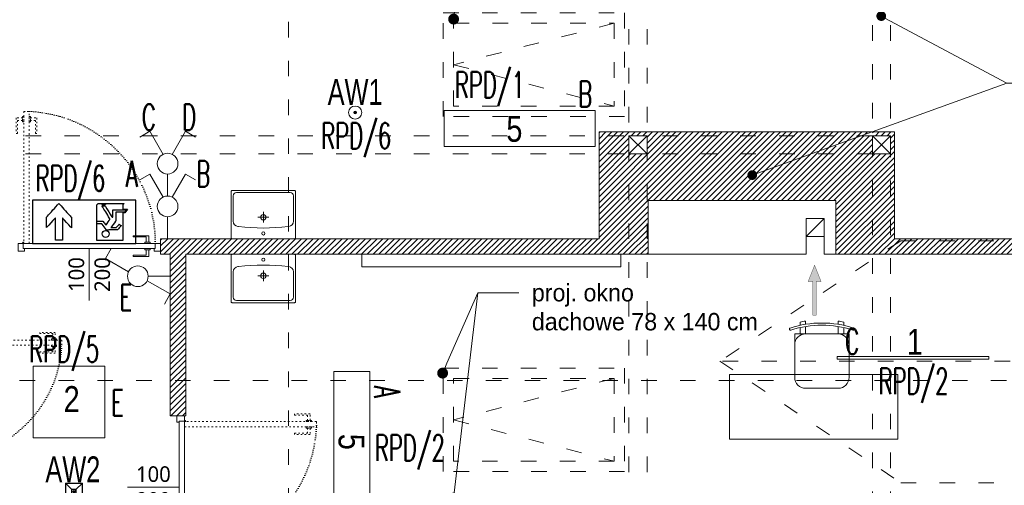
# Model space of a CAD drawing. Header units: millimetres. Extents: x 85284 to 143915, y -66821 to -28273.
# Tile 19 of 31: x 127858 to 128618, y -63743 to -63383. Entities that reach past the tile are written whole.
import ezdxf
from ezdxf import colors
from ezdxf.entities.mleader import LeaderData, LeaderLine
from ezdxf.enums import TextEntityAlignment as Align
from ezdxf.math import Vec2, Vec3

# ---------------------------------------------------------------- set-up
doc = ezdxf.new("R2010")
doc.units = ezdxf.units.MM
doc.linetypes.add('ACAD_ISO03W100', pattern=[30, 12, -18])
doc.linetypes.add('ACAD_ISO07W100', pattern=[3, 0, -3])
doc.layers.get('0').update_dxf_attribs({"color": 251, "lineweight": 9})
for name, color, linetype, lineweight in [('A-sanitariaty.ART', 251, 'Continuous', 9), ('IE_Numer centralki', 3, 'Continuous', 13), ('IE_Numery obw ośw hala', 6, 'Continuous', 13), ('IE_Oświetlenie awaryjne', 1, 'Continuous', 13), ('IE_Oświetlenie podstawowe', 4, 'Continuous', 13), ('IE_Łączniki', 5, 'Continuous', 15), ('instalacje_arch', 251, 'Continuous', 9), ('OPIS', 251, 'Continuous', 9), ('opis..KF', 251, 'Continuous', 9), ('stolarka_arch', 251, 'Continuous', 9), ('TEXT', 251, 'Continuous', 9), ('wentylacja..KF', 251, 'Continuous', 9), ('wypełnienie 2', 251, 'Continuous', 9), ('ściana pro..KF', 251, 'Continuous', 9), ('ściany ist..KF', 251, 'Continuous', 9)]:
    doc.layers.add(name, color=color, linetype=linetype, lineweight=lineweight)
doc.layers.add('AX - OPRAWY KIERUNKOWE', color=110, linetype='Continuous')
doc.layers.add('Warstwa 1', color=3, linetype='Continuous')
doc.styles.add('ARCH', font='segoeuil.ttf')
doc.styles.add('Opisowy', font='arial.ttf')
doc.styles.add('SIMLPEX', font='simplex.shx')
doc.styles.add('SIMPLEX', font='simplex', dxfattribs={"width": 0.85})
doc.styles.get("Standard").update_dxf_attribs({"font": 'arial.ttf'})

# ---------------------------------------------------------------- blocks, each defined once
blk = doc.blocks.new('*U73')
at = {"layer": 'instalacje_arch', "color": 41, "linetype": 'ACAD_ISO03W100', "lineweight": 9, "true_color": 0xf4ee51}
blk.add_line((0, -2912.07), (0, -145), dxfattribs=at)
at = {"layer": 'instalacje_arch', "color": 41, "true_color": 0xf4ee51, "style": 'ARCH'}
for tag, p in [('P1', (0, 0)), ('P2', (0, -3057.07))]:
    blk.add_attdef(tag, text='', height=20, rotation=90, dxfattribs=at).set_placement(p, align=Align.MIDDLE_CENTER)
blk = doc.blocks.new('krzesło')
for p, q in [((5.74, 41.61), (5.74, 41.61)), ((2.59, 33.47), (0.01, 33.47)), ((9.14, 33.47), (4.31, 33.47)), ((9.14, 37.67), (42.78, 37.67)), ((9.14, -4.37), (9.14, 37.67)), ((1.78, 29.26), (-0.77, 29.26)), ((9.14, 29.26), (3.49, 29.26)), ((51.19, 29.26), (51.19, 4.04)), ((1.78, 4.04), (-0.77, 4.04)), ((9.14, 4.04), (3.49, 4.04)), ((2.59, -0.17), (0.01, -0.17)), ((9.14, -0.17), (4.31, -0.17)), ((42.78, -4.37), (9.14, -4.37)), ((5.74, -8.31), (5.74, -8.31))]:
    blk.add_line(p, q)
for centre, radius, start, end in [((79.11, 16.65), 78.35, 161.83805, 198.16195), ((79.11, 16.65), 76.67, 161.83805, 198.16195), ((5.46, 40.81), 0.841, 71.2164, 161.83805), ((5.46, 40.81), 0.841, 341.83805, 71.2164), ((79.11, 16.65), 80.87, 167.99678, 171.02665), ((17.55, 29.26), 8.41, 90, 180), ((42.78, 29.26), 8.41, 0, 90), ((79.11, 16.65), 80.87, 188.97335, 192.00322), ((17.55, 4.04), 8.41, 180, 270), ((42.78, 4.04), 8.41, 270, 0), ((5.46, -7.51), 0.841, 288.7836, 18.16195), ((5.46, -7.51), 0.841, 198.16195, 288.7836)]:
    blk.add_arc(centre, radius, start, end)
blk = doc.blocks.new('*U666')
at = {"layer": 'A-sanitariaty.ART'}
for p, q in [((4.15, 16.6), (-4.15, 16.6)), ((0, 12.45), (0, 20.75))]:
    blk.add_line(p, q, dxfattribs=at)
blk.add_lwpolyline([(24.07, 0), (-24.07, 0, -0.414214), (-24.9, 0.83), (-24.9, 36.52, -0.414214), (-24.07, 37.35), (24.07, 37.35, -0.414214), (24.9, 36.52), (24.9, 0.83, -0.414214)], format="xyb", close=True, dxfattribs=at)
blk.add_lwpolyline([(-19.12, 9.42), (-19.63, 9.49, -0.376652), (-23.24, 13.6), (-23.24, 33.2, -0.414214), (-20.75, 35.69), (20.75, 35.69, -0.414214), (23.24, 33.2), (23.24, 13.6, -0.376652), (19.63, 9.49), (19.12, 9.42)], format="xyb", dxfattribs=at)
for centre, radius in [((0, 16.6), 2.08), ((0, 4.15), 1.25)]:
    blk.add_circle(centre, radius, dxfattribs=at)
blk.add_arc((0, 171.81), 163.51, 263.28301, 276.71699, dxfattribs=at)
blk = doc.blocks.new('*U197')
at = {"layer": 'stolarka_arch', "linetype": 'ACAD_ISO03W100', "lineweight": 0, "ltscale": 0.1}
for points in [[(4.5, 102), (4.5, 0), (8.5, 0), (8.5, 102)], [(3.5, 97), (-1.5, 97), (-1.5, 85), (-0.5, 85), (-0.5, 95), (3.5, 95)], [(3.5, 98), (3.5, 94), (4.5, 94), (4.5, 98)], [(9.5, 98), (9.5, 94), (8.5, 94), (8.5, 98)], [(9.5, 97), (14.5, 97), (14.5, 85), (13.5, 85), (13.5, 95), (9.5, 95)]]:
    blk.add_lwpolyline(points, close=True, dxfattribs=at)
at = {"layer": 'stolarka_arch'}
for points in [[(5, -4), (5, -6), (0, -6), (0, 0), (4, 0), (4, -4), (5, -4)], [(106, 0), (4, 0), (4, -4), (106, -4)], [(101, 1), (101, 6), (89, 6), (89, 5), (99, 5), (99, 1)], [(102, 1), (98, 1), (98, 0), (102, 0)], [(105, -4), (105, -6), (110, -6), (110, 0), (106, 0), (106, -4), (105, -4)], [(101, -5), (101, -10), (89, -10), (89, -9), (99, -9), (99, -5)], [(102, -5), (98, -5), (98, -4), (102, -4)]]:
    blk.add_lwpolyline(points, close=True, dxfattribs=at)
blk.add_circle((4, 0.5), 0.5, dxfattribs=at)
at = {"layer": 'stolarka_arch', "linetype": 'ACAD_ISO07W100', "lineweight": 0, "ltscale": 0.5}
blk.add_arc((4, 0), 102, 0, 89.65063, dxfattribs=at)
blk = doc.blocks.new('_Dot')
at = {"color": 0, "linetype": 'ByBlock', "lineweight": -2}
blk.add_line((-0.5, 0), (-1, 0), dxfattribs=at)
at = {"color": 0, "linetype": 'ByBlock', "const_width": 0.5}
blk.add_lwpolyline([(-0.25, 0, 1), (0.25, 0, 1)], format="xyb", close=True, dxfattribs=at)
blk = doc.blocks.new('*U168')
at = {"layer": 'stolarka_arch', "linetype": 'ACAD_ISO03W100', "lineweight": 0, "ltscale": 0.1}
for points in [[(4.5, 92), (4.5, 0), (8.5, 0), (8.5, 92)], [(3.5, 87), (-1.5, 87), (-1.5, 75), (-0.5, 75), (-0.5, 85), (3.5, 85)], [(3.5, 88), (3.5, 84), (4.5, 84), (4.5, 88)], [(9.5, 88), (9.5, 84), (8.5, 84), (8.5, 88)], [(9.5, 87), (14.5, 87), (14.5, 75), (13.5, 75), (13.5, 85), (9.5, 85)]]:
    blk.add_lwpolyline(points, close=True, dxfattribs=at)
at = {"layer": 'stolarka_arch'}
for points in [[(5, -4), (5, -6), (0, -6), (0, 0), (4, 0), (4, -4), (5, -4)], [(96, 0), (4, 0), (4, -4), (96, -4)], [(91, 1), (91, 6), (79, 6), (79, 5), (89, 5), (89, 1)], [(92, 1), (88, 1), (88, 0), (92, 0)], [(95, -4), (95, -6), (100, -6), (100, 0), (96, 0), (96, -4), (95, -4)], [(91, -5), (91, -10), (79, -10), (79, -9), (89, -9), (89, -5)], [(92, -5), (88, -5), (88, -4), (92, -4)]]:
    blk.add_lwpolyline(points, close=True, dxfattribs=at)
blk.add_circle((4, 0.5), 0.5, dxfattribs=at)
at = {"layer": 'stolarka_arch', "linetype": 'ACAD_ISO07W100', "lineweight": 0, "ltscale": 0.5}
blk.add_arc((4, 0), 92, 0, 89.65063, dxfattribs=at)
blk = doc.blocks.new('opis drzwi')
at = {"layer": 'opis..KF'}
blk.add_line((-20, 0), (20, 0), dxfattribs=at)
at = {"layer": 'opis..KF', "style": 'ARCH', "flags": 12}
for tag, p in [('90', (0, 10)), ('200', (0, -10))]:
    blk.add_attdef(tag, text='', height=12, dxfattribs=at).set_placement(p, align=Align.MIDDLE_CENTER)
blk = doc.blocks.new('*U1072')
at = {"layer": 'wentylacja..KF', "lineweight": 5}
h = blk.add_hatch(color=256, dxfattribs=at)
h.dxf.hatch_style = 1
h.paths.add_polyline_path([(12.5, 5), (12.5, 1.25), (38.48, 1.25), (38.48, -1.25), (12.5, -1.25), (12.5, -5), (0, 0)])
at = {"layer": 'wentylacja..KF', "color": 240, "const_width": 0.239}
blk.add_lwpolyline([(12.5, 5), (12.5, 1.25), (38.48, 1.25), (38.48, -1.25), (12.5, -1.25), (12.5, -5), (0, 0)], close=True, dxfattribs=at)
blk = doc.blocks.new('Oprawa 5.0')
at = {"layer": 'IE_Oświetlenie podstawowe', "color": 0, "linetype": 'ByBlock'}
blk.add_lwpolyline([(-58.25, 28), (58.25, 28), (58.25, 0), (-58.25, 0)], close=True, dxfattribs=at)
at = {"layer": 'IE_Oświetlenie podstawowe', "color": 0, "insert": (-10.23, 23.74), "char_height": 20, "width": 20.191, "attachment_point": 1, "style": 'Opisowy'}
blk.add_mtext('{\\W0.8;5}', dxfattribs=at)
blk = doc.blocks.new('Oprawa 2.0')
at = {"layer": 'IE_Oświetlenie podstawowe', "color": 0, "linetype": 'ByBlock'}
blk.add_lwpolyline([(-27.65, 55.3), (27.65, 55.3), (27.65, 0), (-27.65, 0)], close=True, dxfattribs=at)
at = {"layer": 'IE_Oświetlenie podstawowe', "color": 0, "insert": (-4.24, 39.86), "char_height": 20, "width": 20.191, "attachment_point": 1, "style": 'Opisowy'}
blk.add_mtext('{\\W0.8;2}', dxfattribs=at)
blk = doc.blocks.new('Oprawa 1.0')
at = {"layer": 'IE_Oświetlenie podstawowe', "color": 0, "linetype": 'ByBlock'}
blk.add_lwpolyline([(-58.5, 2), (58.5, 2), (58.5, 0), (-58.5, 0)], close=True, dxfattribs=at)
at = {"layer": 'IE_Oświetlenie podstawowe', "color": 0, "insert": (-4.78, 23.3), "char_height": 20, "width": 20.191, "attachment_point": 1, "style": 'Opisowy'}
blk.add_mtext('{\\W0.8;1}', dxfattribs=at)
blk = doc.blocks.new('*U1125')
at = {"layer": 'IE_Łączniki', "color": 0}
blk.add_line((0, 17), (0, 0), dxfattribs=at)
for points in [[(-13.7, 50), (-21.5, 45.5)], [(-3.5, 32.19), (-13.69, 50)], [(3.5, 32.19), (13.69, 50)], [(13.69, 50), (21.49, 45.5)]]:
    blk.add_lwpolyline(points, dxfattribs=at)
blk.add_circle((0, 25), 8, dxfattribs=at)
at = {"style": 'SIMLPEX', "width": 0.7, "flags": 4}
blk.add_attdef('STEROWANIE_1', (28.51, -5.46), '', height=20, rotation=359.99995, dxfattribs=at)
at = {"layer": 'IE_Łączniki', "color": 0, "style": 'SIMLPEX', "width": 0.7, "flags": 4}
for tag, p in [('OBWÓD', (28.51, 44.54)), ('STEROWANIE', (28.51, 19.54))]:
    blk.add_attdef(tag, p, '', height=20, rotation=0.08718, dxfattribs=at)
blk = doc.blocks.new('*U1127')
at = {"layer": 'IE_Łączniki', "color": 0}
blk.add_line((0, 34), (0, 0), dxfattribs=at)
for points in [[(7, 64.4), (27.4, 100)], [(27.4, 100), (43, 91)], [(-7, 35.6), (-27.4, 0)], [(-27.4, 0), (-43, 9)]]:
    blk.add_lwpolyline(points, dxfattribs=at)
blk.add_circle((0, 50), 16, dxfattribs=at)
at = {"layer": 'IE_Łączniki', "color": 0, "width": 0.7, "flags": 4}
for tag, p in [('OBWÓD', (57, 53.1)), ('STEROWANIE', (57.1, 6.4))]:
    blk.add_attdef(tag, p, '', height=40, rotation=0.0872, dxfattribs=at)
blk = doc.blocks.new('Oprawa AW2')
at = {"layer": 'IE_Oświetlenie awaryjne'}
h = blk.add_hatch(color=0, dxfattribs=at)
h.dxf.hatch_style = 1
h.paths.add_polyline_path([(1.36, 7.96), (1.26, 7.96), (1.26, 7.79), (1.36, 7.79)])
h = blk.add_hatch(color=0, dxfattribs=at)
h.dxf.hatch_style = 1
h.paths.add_polyline_path([(1.36, 7.79), (1.26, 7.79), (1.26, 7.61), (1.36, 7.61)])
h = blk.add_hatch(color=0, dxfattribs=at)
h.dxf.hatch_style = 1
h.paths.add_polyline_path([(1, 6.6, 1), (-1, 6.6, 1)])
at = {"layer": 'IE_Oświetlenie awaryjne', "color": 0}
for points in [[(-6.1, 13.2), (6.1, 13.2, -0.414214), (6.6, 12.7), (6.6, 0.5, -0.414214), (6.1, 0), (-6.1, 0, -0.414214), (-6.6, 0.5), (-6.6, 12.7, -0.414214)], [(-6.1, 12.95), (6.1, 12.95, -0.414214), (6.35, 12.7), (6.35, 0.5, -0.414214), (6.1, 0.25), (-6.1, 0.25, -0.414214), (-6.35, 0.5), (-6.35, 12.7, -0.414214)]]:
    blk.add_lwpolyline(points, format="xyb", close=True, dxfattribs=at)
for points in [[(-6.28, 12.88), (-1.8, 8.4)], [(1.26, 7.79), (1.36, 7.79)], [(1.8, 8.4), (6.28, 12.88)], [(-1.8, 4.8), (-6.28, 0.32)], [(1.8, 4.8), (6.28, 0.32)]]:
    blk.add_lwpolyline(points, dxfattribs=at)
for points in [[(-1.8, 4.8), (-1.8, 8.4), (1.8, 8.4), (1.8, 4.8)], [(-1.55, 5.05), (-1.55, 8.15), (1.55, 8.15), (1.55, 5.05)], [(1.26, 7.96), (1.26, 7.61), (1.36, 7.61), (1.36, 7.96)]]:
    blk.add_lwpolyline(points, close=True, dxfattribs=at)
blk.add_circle((0, 6.6), 1, dxfattribs=at)
at = {"layer": 'IE_Oświetlenie awaryjne', "color": 0, "insert": (-22.06, 33.82), "char_height": 20, "width": 20.191, "attachment_point": 1, "style": 'Opisowy'}
blk.add_mtext('{\\W0.7;AW2}', dxfattribs=at)
blk = doc.blocks.new('Oprawa AW4')
at = {"layer": 'IE_Oświetlenie awaryjne'}
h = blk.add_hatch(color=0, dxfattribs=at)
h.dxf.hatch_style = 1
edge = h.paths.add_edge_path()
edge.add_arc((0, 0), 0.5, 0, 360)
h = blk.add_hatch(color=0, dxfattribs=at)
h.dxf.hatch_style = 1
h.paths.add_polyline_path([(0.75, 0.18), (0.65, 0.18), (0.65, 0), (0.75, 0)])
h = blk.add_hatch(color=0, dxfattribs=at)
h.dxf.hatch_style = 1
h.paths.add_polyline_path([(0.75, 0), (0.65, 0), (0.65, -0.17), (0.75, -0.17)])
at = {"layer": 'IE_Oświetlenie awaryjne', "color": 0}
blk.add_lwpolyline([(0.65, 0.18), (0.65, -0.17), (0.75, -0.17), (0.75, 0.18)], close=True, dxfattribs=at)
blk.add_lwpolyline([(0.65, 0), (0.75, 0)], dxfattribs=at)
for radius in [5.05, 1, 0.5]:
    blk.add_circle((0, 0), radius, dxfattribs=at)
at = {"layer": 'IE_Oświetlenie awaryjne', "color": 0, "insert": (-21.22, 25.92), "char_height": 20, "width": 20.191, "attachment_point": 1, "style": 'Opisowy'}
blk.add_mtext('{\\W0.7;AW1}', dxfattribs=at)
blk = doc.blocks.new('05')
at = {"color": 3}
blk.add_lwpolyline([(1327.75, 960.07), (1334.96, 960.07), (1334.98, 950.2), (1334.58, 949.8), (1327.37, 949.8), (1327.75, 950.19), (1327.75, 951.4), (1326.46, 951.4), (1327.18, 952.42), (1327.75, 952.42)], close=True, dxfattribs=at)
at = {"layer": 'Warstwa 1', "color": 3}
blk.add_lwpolyline([(1324.12, 948.92), (1352.92, 948.92), (1352.92, 960.92), (1324.12, 960.92), (1324.12, 948.92)], close=True, dxfattribs=at)
blk.add_ellipse((1332.54, 958.29), major_axis=(0, 0.954), ratio=0.992037, dxfattribs=at)
for points, knots in [([(1346.5, 960.02), (1346.5, 960.02), (1344.57, 960.02), (1344.57, 960.02), (1344.57, 960.02), (1344.57, 960.02), (1344.57, 953.8), (1344.57, 953.8), (1344.57, 953.8), (1344.57, 953.8), (1342.08, 956.55), (1342.08, 956.55), (1342.08, 956.55), (1342.08, 956.55), (1342.08, 953.63), (1342.08, 953.63), (1342.08, 953.63), (1342.08, 953.63), (1345.55, 949.82), (1345.55, 949.82), (1345.55, 949.82), (1345.55, 949.82), (1349, 953.62), (1349, 953.62), (1349, 953.62), (1349, 953.62), (1349, 956.52), (1349, 956.52), (1349, 956.52), (1349, 956.52), (1346.48, 953.8), (1346.48, 953.8), (1346.48, 953.8), (1346.48, 953.8), (1346.5, 960.02), (1346.5, 960.02)], [0, 0, 0, 0, 0.111111, 0.111111, 0.111111, 0.166667, 0.222222, 0.222222, 0.222222, 0.277778, 0.333333, 0.333333, 0.333333, 0.388889, 0.444444, 0.444444, 0.444444, 0.5, 0.555556, 0.555556, 0.555556, 0.611111, 0.666667, 0.666667, 0.666667, 0.722222, 0.777778, 0.777778, 0.777778, 0.833333, 0.888889, 0.888889, 0.888889, 0.944444, 1, 1, 1, 1]), ([(1334.97, 955.48), (1334.97, 955.48), (1333.58, 955.48), (1333.58, 955.48), (1333.58, 955.48), (1333.58, 955.48), (1332.28, 957.18), (1332.28, 957.18), (1332.28, 957.18), (1332.28, 957.18), (1332.29, 957.19), (1332.29, 957.19), (1332.29, 957.19), (1331.67, 957.2), (1331.66, 957.18), (1331.66, 957.18), (1331.66, 957.18), (1331.66, 957.18), (1329.26, 957.18), (1329.26, 957.18), (1329.26, 957.18), (1329.26, 957.18), (1328.25, 955.98), (1328.25, 955.98), (1328.25, 955.98), (1328.25, 955.98), (1328.81, 955.58), (1328.81, 955.58), (1328.81, 955.58), (1328.81, 955.58), (1329.57, 956.51), (1329.57, 956.51), (1329.57, 956.51), (1329.57, 956.51), (1331.06, 956.51), (1331.06, 956.51), (1331.06, 956.51), (1331.06, 956.51), (1329.74, 954.61), (1329.74, 954.61), (1329.74, 954.61), (1329.74, 954.61), (1329.74, 952.24), (1329.74, 952.24), (1329.74, 952.24), (1329.74, 952.24), (1327.28, 952.24), (1327.28, 952.24), (1327.28, 952.24), (1327.28, 952.24), (1326.8, 951.55), (1326.8, 951.55), (1326.8, 951.55), (1326.8, 951.55), (1330.58, 951.55), (1330.58, 951.55), (1330.58, 951.55), (1330.58, 951.55), (1330.58, 953.59), (1330.58, 953.59), (1330.58, 953.59), (1330.58, 953.59), (1330.76, 953.61), (1330.76, 953.61), (1330.76, 953.61), (1330.76, 953.61), (1332.73, 950.42), (1332.73, 950.42), (1332.73, 950.42), (1332.73, 950.42), (1333.59, 950.42), (1333.59, 950.42), (1333.59, 950.42), (1333.59, 950.42), (1331.34, 954.12), (1331.34, 954.12), (1331.34, 954.12), (1331.34, 954.12), (1331.33, 954.13), (1331.33, 954.13), (1331.33, 954.13), (1331.33, 954.13), (1332.39, 955.83), (1332.39, 955.83), (1332.39, 955.83), (1332.39, 955.83), (1333.35, 954.75), (1333.35, 954.75), (1333.35, 954.75), (1333.35, 954.75), (1334.97, 954.75), (1334.97, 954.75), (1334.97, 954.75), (1334.97, 954.75), (1334.97, 955.48), (1334.97, 955.48)], [0, 0, 0, 0, 0.041667, 0.041667, 0.041667, 0.0625, 0.083333, 0.083333, 0.083333, 0.104167, 0.125, 0.125, 0.125, 0.145833, 0.166667, 0.166667, 0.166667, 0.1875, 0.208333, 0.208333, 0.208333, 0.229167, 0.25, 0.25, 0.25, 0.270833, 0.291667, 0.291667, 0.291667, 0.3125, 0.333333, 0.333333, 0.333333, 0.354167, 0.375, 0.375, 0.375, 0.395833, 0.416667, 0.416667, 0.416667, 0.4375, 0.458333, 0.458333, 0.458333, 0.479167, 0.5, 0.5, 0.5, 0.520833, 0.541667, 0.541667, 0.541667, 0.5625, 0.583333, 0.583333, 0.583333, 0.604167, 0.625, 0.625, 0.625, 0.645833, 0.666667, 0.666667, 0.666667, 0.6875, 0.708333, 0.708333, 0.708333, 0.729167, 0.75, 0.75, 0.75, 0.770833, 0.791667, 0.791667, 0.791667, 0.8125, 0.833333, 0.833333, 0.833333, 0.854167, 0.875, 0.875, 0.875, 0.895833, 0.916667, 0.916667, 0.916667, 0.9375, 0.958333, 0.958333, 0.958333, 0.979167, 1, 1, 1, 1]), ([(1333.57, 950.21), (1333.57, 950.21), (1332.7, 950.21), (1332.7, 950.21), (1332.7, 950.21), (1332.7, 950.21), (1332.41, 949.79), (1332.41, 949.79), (1332.41, 949.79), (1332.41, 949.79), (1333.28, 949.79), (1333.28, 949.79), (1333.28, 949.79), (1333.28, 949.79), (1333.57, 950.21), (1333.57, 950.21)], [0, 0, 0, 0, 0.25, 0.25, 0.25, 0.375, 0.5, 0.5, 0.5, 0.625, 0.75, 0.75, 0.75, 0.875, 1, 1, 1, 1])]:
    blk.add_open_spline(points, degree=3, knots=knots, dxfattribs=at)

msp = doc.modelspace()

# ---------------------------------------------------------------- hatches: boundary and pattern name
at = {"layer": 'wypełnienie 2', "linetype": 'ByBlock', "transparency": 33554595}
h = msp.add_hatch(dxfattribs=at)
h.set_pattern_fill('ANSI31', color=256)
h.set_pattern_definition([(45, (-308.0725, -28536.048), (-2.24506403, 2.24506403), [])])
h.paths.add_polyline_path([(128922.9, -63553.99), (128538.53, -63553.99), (128530.65, -63559.24), (128530.65, -63564.49), (128922.9, -63564.49)])
h.paths.add_polyline_path([(128538.53, -63553.99), (128632.4, -63553.99), (128632.4, -63552.49), (128533.65, -63552.49), (128533.65, -63469.99), (128530.65, -63469.99), (128530.65, -63559.24)])
h.paths.add_polyline_path([(128530.65, -63486.99), (128516.65, -63486.99), (128516.65, -63564.49), (128522.77, -63564.49), (128530.65, -63559.24)])
h.paths.add_polyline_path([(128530.65, -63559.24), (128522.77, -63564.49), (128530.65, -63564.49)], flags=17)
h.paths.add_polyline_path([(128516.65, -63486.99), (128342.65, -63486.99), (128342.65, -63564.49), (128343.4, -63564.49), (128343.4, -63522.99), (128488.4, -63522.99), (128488.4, -63564.49), (128516.65, -63564.49)])
h.paths.add_polyline_path([(128516.65, -63472.99), (128342.65, -63472.99), (128342.65, -63486.99), (128516.65, -63486.99)])
h.paths.add_polyline_path([(128488.19, -63480.11, -1), (128490.54, -63479.26, -1)], flags=16)
h.paths.add_polyline_path([(128516.19, -63469.99), (128342.65, -63469.99), (128342.65, -63472.99), (128507.89, -63472.99)])
h.paths.add_polyline_path([(128530.65, -63469.99), (128516.65, -63469.99), (128516.65, -63472.99), (128530.65, -63472.99)])
h.paths.add_polyline_path([(128328.65, -63469.99), (128305.65, -63469.99), (128305.65, -63472.99), (128328.65, -63472.99)])
h.paths.add_polyline_path([(128342.65, -63469.99), (128328.65, -63469.99), (128328.65, -63472.99), (128342.65, -63472.99)])
h.paths.add_polyline_path([(128328.65, -63472.99), (128305.65, -63472.99), (128305.65, -63486.99), (128328.65, -63486.99)])
h.paths.add_polyline_path([(128328.65, -63486.99), (128305.65, -63486.99), (128305.65, -63552.49), (128065.65, -63552.49), (128065.65, -63564.49), (128070.39, -63564.49), (128328.65, -63564.49)])
h.paths.add_polyline_path([(128342.65, -63486.99), (128328.65, -63486.99), (128328.65, -63564.49), (128342.65, -63564.49)])
h.paths.add_polyline_path([(128065.65, -63552.49), (128022.25, -63552.49), (127966.9, -63552.49), (127966.9, -63564.49), (127974.4, -63564.49), (127974.4, -63661.94), (127986.4, -63661.94), (127986.4, -63564.49), (128065.65, -63564.49)])
h.paths.add_polyline_path([(127986.4, -63661.94), (127974.4, -63661.94), (127974.4, -63689.21), (127986.4, -63689.21)])

# ---------------------------------------------------------------- linework, layer by layer
at = {"linetype": 'ACAD_ISO03W100'}
for p, q in [((128065.65, -62604.99), (128065.65, -65213.49)), ((128328.65, -64122.6), (128328.65, -62730.99)), ((128342.65, -64122.6), (128342.65, -62730.99)), ((128516.65, -64749.6), (128516.65, -62730.99)), ((128530.65, -64749.6), (128530.65, -62730.99)), ((128317.26, -63386.13), (128193.26, -63418.13)), ((128193.26, -63418.13), (128317.26, -63450.13)), ((127802.65, -63472.99), (128328.65, -63472.99)), ((128516.65, -63472.99), (128342.65, -63472.99)), ((127802.65, -63486.99), (128328.65, -63486.99)), ((128516.65, -63486.99), (128342.65, -63486.99)), ((128538.53, -63553.99), (128398.9, -63646.99)), ((128538.53, -63553.99), (128922.9, -63553.99)), ((128922.9, -63646.99), (128398.9, -63646.99)), ((128398.9, -63646.99), (128538.53, -63740.99)), ((128317.26, -63660.31), (128193.26, -63692.31)), ((128193.26, -63692.31), (128317.26, -63724.31)), ((128538.53, -63740.99), (128922.9, -63740.99))]:
    msp.add_line(p, q, dxfattribs=at)
for p, q in [((128465.4, -63550.74), (128479.4, -63536.74)), ((128465.4, -63550.74), (128465.4, -63564.49)), ((128479.4, -63550.74), (128479.4, -63564.49))]:
    msp.add_line(p, q)
for points in [[(128185.26, -63458.13), (128185.26, -63378.13), (128325.26, -63378.13), (128325.26, -63458.13)], [(128193.26, -63450.13), (128193.26, -63386.13), (128317.26, -63386.13), (128317.26, -63450.13)], [(128185.26, -63732.31), (128185.26, -63652.31), (128325.26, -63652.31), (128325.26, -63732.31)], [(128193.26, -63724.31), (128193.26, -63660.31), (128317.26, -63660.31), (128317.26, -63724.31)]]:
    msp.add_lwpolyline(points, close=True, dxfattribs=at)
for points in [[(128465.4, -63536.74), (128479.4, -63536.74), (128479.4, -63550.74), (128465.4, -63550.74)], [(128122.5, -63564.49), (128122.5, -63574.11), (128322.5, -63574.11), (128322.5, -63564.49)]]:
    msp.add_lwpolyline(points, close=True)
msp.add_lwpolyline([(128406.36, -63707.25), (128406.36, -63657.25), (128536.36, -63657.25), (128536.36, -63707.25), (128406.36, -63707.25)])
at = {"layer": 'ściana pro..KF', "linetype": 'ByBlock'}
for p, q in [((128305.65, -63469.99), (128305.65, -63552.49)), ((128305.65, -63469.99), (128533.65, -63469.99)), ((128533.65, -63469.99), (128533.65, -63552.49)), ((128305.65, -63552.49), (127966.9, -63552.49)), ((127966.9, -63552.49), (127966.9, -63564.49)), ((128533.65, -63552.49), (128922.9, -63552.49)), ((127974.4, -63564.49), (127966.9, -63564.49)), ((127974.4, -63689.21), (127974.4, -63564.49)), ((128343.4, -63564.49), (127986.4, -63564.49)), ((127986.4, -63689.21), (127986.4, -63564.49)), ((128488.4, -63564.49), (128922.9, -63564.49)), ((127974.4, -63689.21), (127986.4, -63689.21))]:
    msp.add_line(p, q, dxfattribs=at)
at = {"layer": 'ściany ist..KF', "linetype": 'ByBlock'}
for p, q in [((128328.65, -63472.99), (128342.65, -63486.99)), ((128328.65, -63486.99), (128342.65, -63472.99)), ((128516.65, -63472.99), (128530.65, -63486.99)), ((128516.65, -63486.99), (128530.65, -63472.99)), ((128343.4, -63564.49), (128343.4, -63522.99)), ((128343.4, -63522.99), (128488.4, -63522.99)), ((128488.4, -63522.99), (128488.4, -63564.49)), ((128465.4, -63564.49), (128343.4, -63564.49)), ((128488.4, -63564.49), (128479.4, -63564.49))]:
    msp.add_line(p, q, dxfattribs=at)
for points in [[(128328.65, -63472.99), (128342.65, -63472.99), (128342.65, -63486.99), (128328.65, -63486.99), (128328.65, -63472.99)], [(128516.65, -63472.99), (128530.65, -63472.99), (128530.65, -63486.99), (128516.65, -63486.99), (128516.65, -63472.99)]]:
    msp.add_lwpolyline(points, dxfattribs=at)
for points in [[(128328.65, -63486.99), (128342.65, -63486.99), (128342.65, -63472.99), (128328.65, -63472.99)], [(128530.65, -63486.99), (128516.65, -63486.99), (128516.65, -63472.99), (128530.65, -63472.99)]]:
    msp.add_lwpolyline(points, close=True, dxfattribs=at)

# ---------------------------------------------------------------- block references
at = {"rotation": 269.9999999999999}
msp.add_blockref('krzesło', (128460.98, -63616.78), dxfattribs=at)
at = {"layer": 'A-sanitariaty.ART'}
msp.add_blockref('*U666', (128046.32, -63552.49), dxfattribs=at)
at = {"layer": 'A-sanitariaty.ART', "xscale": -1, "rotation": 180}
msp.add_blockref('*U666', (128046.32, -63564.49), dxfattribs=at)
at = {"layer": 'AX - OPRAWY KIERUNKOWE', "xscale": 2.777199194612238, "yscale": 2.777199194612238, "zscale": 2.777199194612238, "rotation": 179.9999999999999}
msp.add_blockref('05', (131625.28, -60887.44), dxfattribs=at)
at = {"layer": 'IE_Oświetlenie awaryjne'}
for name, p in [('Oprawa AW4', (128117.22, -63455.03)), ('Oprawa AW2', (127900.09, -63754.37))]:
    msp.add_blockref(name, p, dxfattribs=at)
at = {"layer": 'IE_Oświetlenie podstawowe', "linetype": 'ByBlock'}
for name, p in [('Oprawa 5.0', (128244.18, -63481.35)), ('Oprawa 1.0', (128547.92, -63645.36)), ('Oprawa 2.0', (127896.33, -63706.15))]:
    msp.add_blockref(name, p, dxfattribs=at)
at = {"layer": 'IE_Oświetlenie podstawowe', "linetype": 'ByBlock', "rotation": 270}
msp.add_blockref('Oprawa 5.0', (128100.67, -63713.3), dxfattribs=at)
at = {"layer": 'IE_Łączniki'}
for p in [(127972.41, -63519.49), (127972.41, -63552.49)]:
    msp.add_blockref('*U1125', p, dxfattribs=at)
at = {"layer": 'IE_Łączniki', "xscale": 0.5, "yscale": 0.5, "zscale": 0.5, "rotation": 90}
msp.add_blockref('*U1127', (127974.4, -63581.42), dxfattribs=at)
at = {"layer": 'OPIS', "rotation": 270}
msp.add_blockref('*U73', (129720.21, -63661.94), dxfattribs=at)
at = {"layer": 'stolarka_arch'}
msp.add_blockref('*U197', (127856.9, -63556.12), dxfattribs=at)
at = {"layer": 'stolarka_arch', "rotation": 270}
for name, p in [('*U168', (127798.65, -63626.26)), ('*U197', (127985.4, -63689.21))]:
    msp.add_blockref(name, p, dxfattribs=at)
at = {"layer": 'TEXT'}
ref = msp.add_blockref('opis drzwi', (127911.9, -63580.12), dxfattribs=dict(at, rotation=90))
ref.add_attrib('90', '100', dxfattribs={"layer": 'opis..KF', "height": 12, "rotation": 90, "style": 'ARCH'}).set_placement((127901.9, -63580.12), align=Align.MIDDLE_CENTER)
ref.add_attrib('200', '200', dxfattribs={"layer": 'opis..KF', "height": 12, "rotation": 90, "style": 'ARCH'}).set_placement((127921.9, -63580.12), align=Align.MIDDLE_CENTER)
ref = msp.add_blockref('opis drzwi', (127961.4, -63744.21), dxfattribs=at)
ref.add_attrib('90', '100', dxfattribs={"layer": 'opis..KF', "height": 12, "style": 'ARCH'}).set_placement((127961.4, -63734.21), align=Align.MIDDLE_CENTER)
ref.add_attrib('200', '200', dxfattribs={"layer": 'opis..KF', "height": 12, "style": 'ARCH'}).set_placement((127961.4, -63754.21), align=Align.MIDDLE_CENTER)
at = {"layer": 'wentylacja..KF', "rotation": 270}
msp.add_blockref('*U1072', (128471.98, -63572.94), dxfattribs=at)

# ---------------------------------------------------------------- texts
at = {"layer": 'IE_Numer centralki', "style": 'SIMPLEX', "width": 0.6}
for s, p in [('B', (128289.46, -63450.73)), ('C', (127952.56, -63468.52)), ('D', (127983.73, -63468.52)), ('A', (127940.21, -63512.39)), ('B', (127994.58, -63512.39)), ('E', (127935.28, -63607.81)), ('C', (128495.51, -63641.72)), ('E', (127928.92, -63689.11))]:
    msp.add_text(s, height=20, dxfattribs=at).set_placement(p)
msp.add_text('A', height=20, rotation=270, dxfattribs=at).set_placement((128131.95, -63666.13))
at = {"layer": 'IE_Numery obw ośw hala', "style": 'SIMPLEX', "width": 0.6}
for s, p in [('RPD/1', (128194.13, -63443.55)), ('RPD/6', (128090.94, -63482.94)), ('RPD/6', (127870.3, -63515.84)), ('RPD/5', (127865.57, -63647.7)), ('RPD/2', (128521.35, -63672.52)), ('RPD/2', (128132.34, -63723.98))]:
    msp.add_text(s, height=20, dxfattribs=at).set_placement(p)

# ---------------------------------------------------------------- leaders
at = {"layer": 'opis..KF', "lineweight": 9}
ml = msp.add_multileader_mtext('Standard', dxfattribs=at)
ml.set_content('konstrukcja dachu\\Pobudowana płytami gk-f\\Pw odpornosci ogniowej EI 60', color=256, style='ARCH')
ml.set_leader_properties(color=256, linetype='ByLayer', lineweight=-1)
ml.set_arrow_properties(name='DOT')
ml.build(insert=Vec2(0, 0))
ml.multileader.update_dxf_attribs({"arrow_head_size": 7.5})
ctx = ml.context
ctx.base_point, ctx.char_height, ctx.arrow_head_size, ctx.landing_gap_size, ctx.plane_origin = Vec3(127939.41, -63205.09), 12, 7.5, 9, Vec3(126928.84, -63300.47)
notes = []
notes.append((ctx, [(1, (1, 1, 0), (127911.02, -63205.09), (1, 0), 28.39, [(0, [(127879.37, -63123.99)], 0, [])])]))
ctx.mtext.insert, ctx.mtext.flow_direction = Vec3(127948.41, -63197.08), 5
ml = msp.add_multileader_mtext('Standard', dxfattribs=at)
ml.set_content(' ', color=256, style='ARCH')
ml.set_leader_properties(color=256, linetype='ByLayer', lineweight=-1)
ml.set_arrow_properties(name='DOT')
ml.build(insert=Vec2(0, 0))
ml.multileader.update_dxf_attribs({"dogleg_length": 31.74, "arrow_head_size": 8.39})
ctx = ml.context
ctx.base_point, ctx.char_height, ctx.arrow_head_size, ctx.landing_gap_size, ctx.plane_origin = Vec3(128243.6, -63224.45), 13.42, 8.39, 10.06, Vec3(127557.07, -63288.03)
notes.append((ctx, [(1, (1, 1, 0), (128211.86, -63224.45), (1, 0), 31.74, [(0, [(128193.26, -63382.88)], 0, [])])]))
ctx.mtext.insert, ctx.mtext.width, ctx.mtext.flow_direction = Vec3(128253.66, -63217.74), 152.5547, 5
ml = msp.add_multileader_mtext('Standard', dxfattribs=at)
ml.set_content('konstrukcja dachu\\Pobudowana płytami gk-f\\Pw odpornosci ogniowej EI 60', color=256, style='ARCH')
ml.set_leader_properties(color=256, linetype='ByLayer', lineweight=-1)
ml.set_arrow_properties(name='DOT')
ml.build(insert=Vec2(0, 0))
ml.multileader.update_dxf_attribs({"arrow_head_size": 7.5})
ctx = ml.context
ctx.base_point, ctx.char_height, ctx.arrow_head_size, ctx.landing_gap_size, ctx.plane_origin = Vec3(128648.72, -63432.39), 12, 7.5, 9, Vec3(127638.15, -63527.76)
notes.append((ctx, [(1, (1, 1, 0), (128620.33, -63432.39), (1, 0), 28.39, [(0, [(128523.47, -63380.55)], 0, [])])]))
ctx.mtext.insert, ctx.mtext.flow_direction = Vec3(128657.72, -63424.37), 5
ml = msp.add_multileader_mtext('Standard', dxfattribs=at)
ml.set_content(' ', color=256, style='ARCH')
ml.set_leader_properties(color=256, linetype='ByLayer', lineweight=-1)
ml.set_arrow_properties(name='DOT')
ml.build(insert=Vec2(0, 0))
ml.multileader.update_dxf_attribs({"arrow_head_size": 7.5})
ctx = ml.context
ctx.base_point, ctx.char_height, ctx.arrow_head_size, ctx.landing_gap_size, ctx.plane_origin = Vec3(128646.02, -63432.39), 12, 7.5, 9, Vec3(127638.15, -63527.76)
notes.append((ctx, [(1, (1, 1, 0), (128620.33, -63432.39), (1, 0), 25.68, [(0, [(128423.88, -63503.33)], 0, [])])]))
ctx.mtext.insert, ctx.mtext.width, ctx.mtext.flow_direction = Vec3(128655.02, -63426.39), 228.832, 5
ml = msp.add_multileader_mtext('Standard', dxfattribs=at)
ml.set_content('{\\fCentury Gothic|b0|i0|c238|p34;proj. okno \\Pdachowe 78 x 140 cm}', color=256, style='ARCH')
ml.set_leader_properties(color=256, linetype='ByLayer', lineweight=-1)
ml.set_arrow_properties(name='DOT')
ml.build(insert=Vec2(0, 0))
ml.multileader.update_dxf_attribs({"dogleg_length": 31.74, "arrow_head_size": 8.39})
ctx = ml.context
ctx.base_point, ctx.char_height, ctx.arrow_head_size, ctx.landing_gap_size, ctx.plane_origin = Vec3(128243.6, -63594.3), 13.4164, 8.39, 10.06, Vec3(128557.08, -63510.47)
notes.append((ctx, [(1, (1, 1, 0), (128211.86, -63594.3), (1, 0), 31.74, [(0, [(128184.75, -63656.24)], 0, [])])]))
ctx.mtext.insert, ctx.mtext.flow_direction = Vec3(128253.66, -63587.42), 5
ml = msp.add_multileader_mtext('Standard', dxfattribs=at)
ml.set_content(' ', color=256, style='ARCH')
ml.set_leader_properties(color=256, linetype='ByLayer', lineweight=-1)
ml.set_arrow_properties(name='DOT')
ml.build(insert=Vec2(0, 0))
ml.multileader.update_dxf_attribs({"dogleg_length": 31.74, "arrow_head_size": 8.39})
ctx = ml.context
ctx.base_point, ctx.char_height, ctx.arrow_head_size, ctx.landing_gap_size, ctx.plane_origin = Vec3(128243.6, -63594.3), 13.42, 8.39, 10.06, Vec3(127557.07, -63657.88)
notes.append((ctx, [(1, (1, 1, 0), (128211.86, -63594.3), (1, 0), 31.74, [(0, [(128193.26, -63752.73)], 0, [])])]))
ctx.mtext.insert, ctx.mtext.width, ctx.mtext.flow_direction = Vec3(128253.66, -63587.59), 152.5547, 5
for ctx, leaders in notes:
    for number, flags, end, landing, length, lines in leaders:
        leader = LeaderData()
        leader.index, (leader.has_last_leader_line, leader.has_dogleg_vector, leader.attachment_direction) = number, flags
        leader.last_leader_point, leader.dogleg_vector, leader.dogleg_length = Vec3(end), Vec3(landing), length
        for number, points, colour, breaks in lines:
            line = LeaderLine()
            line.index, line.vertices, line.color, line.breaks = number, Vec3.list(points), colors.encode_raw_color(colour), breaks
            leader.lines.append(line)
        ctx.leaders.append(leader)

doc.saveas('drawing.dxf')
